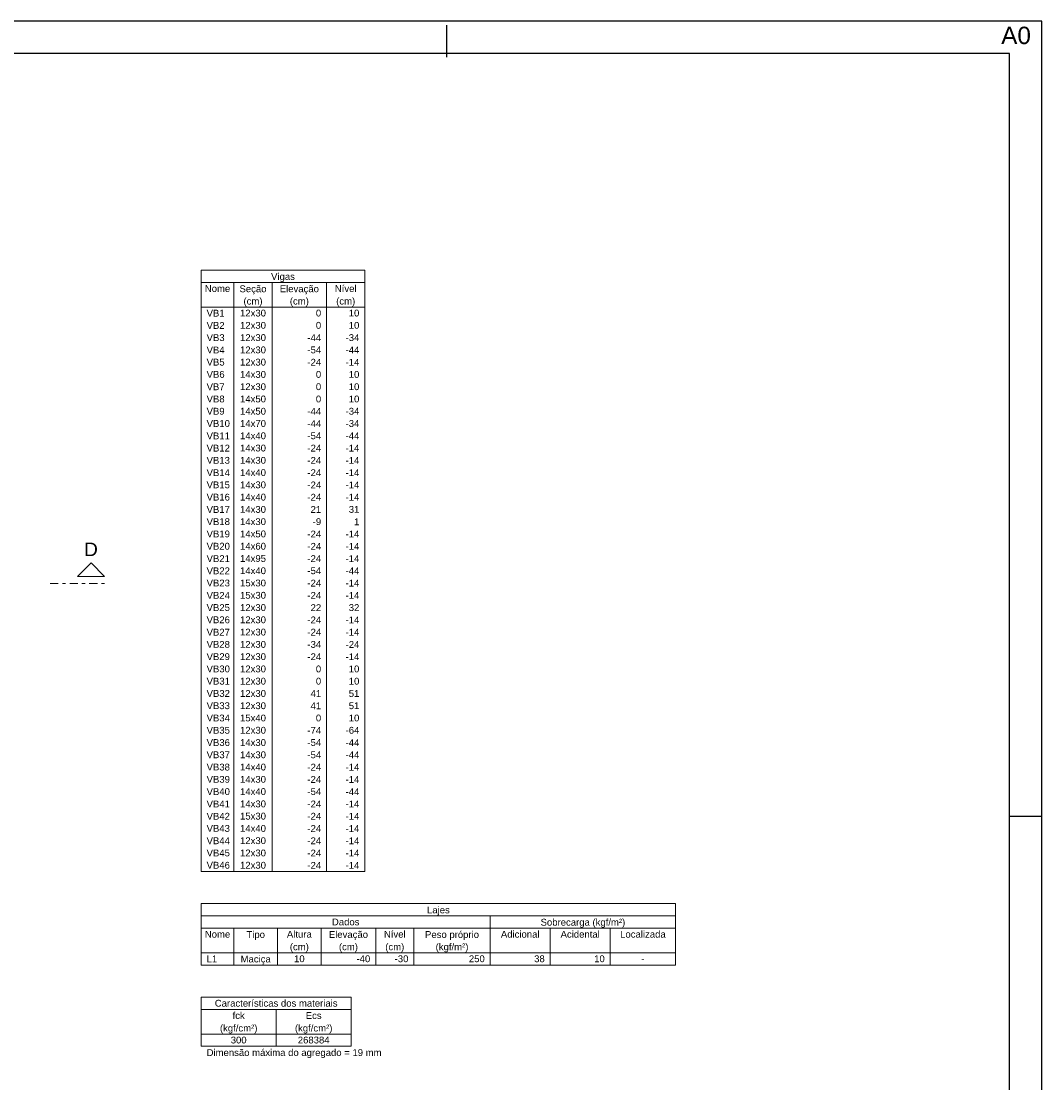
# Model space of a CAD drawing. Header units: millimetres. Extents: x 0 to 119, y 0 to 84.
# Tile 27 of 27: x 87 to 119, y 51 to 84. Entities that reach past the tile are written whole.
import ezdxf

# ---------------------------------------------------------------- set-up
doc = ezdxf.new("R2010")
doc.units = ezdxf.units.MM
doc.header["$MEASUREMENT"] = 0
doc.linetypes.add('DASHDOT', pattern=[2.54, 1.27, -0.635, 0, -0.635])
doc.linetypes.add('NULL', pattern=[0])
doc.layers.add('FO-Cortes', color=9, linetype='DASHDOT', lineweight=5)
doc.layers.add('FO-Textos das vigas', color=7, linetype='Continuous', lineweight=5)
doc.layers.add('SEDUC_MARF', color=1, linetype='Continuous')
doc.layers.add('SEDUC_MARGG', color=7, linetype='Continuous')
doc.styles.add('Arial', font='txt')

msp = doc.modelspace()

# ---------------------------------------------------------------- linework, layer by layer
at = {"layer": 'FO-Cortes', "ltscale": 0.2}
msp.add_line((88.0883, 66.6321), (89.7827, 66.6321), dxfattribs=at)
at = {"layer": 'FO-Cortes', "linetype": 'Continuous', "ltscale": 0.2}
msp.add_lwpolyline([(89.7827, 66.8439), (88.9355, 66.8439), (89.3591, 67.2675), (89.7827, 66.8439)], close=True, dxfattribs=at)
at = {"layer": 'FO-Textos das vigas'}
for p, q in [((92.7827, 76.3636), (97.8659, 76.3636)), ((92.7827, 76.3636), (92.7827, 57.6828)), ((97.8659, 76.3636), (97.8659, 57.6828)), ((92.7827, 75.9824), (97.8659, 75.9824)), ((93.7993, 75.9824), (93.7993, 57.6828)), ((94.9854, 75.9824), (94.9854, 57.6828)), ((96.6798, 75.9824), (96.6798, 57.6828)), ((92.7827, 75.2199), (97.8659, 75.2199)), ((92.7827, 57.6828), (97.8659, 57.6828)), ((92.7827, 56.6828), (107.524, 56.6828)), ((92.7827, 56.6828), (92.7827, 56.3016)), ((107.524, 56.6828), (107.524, 56.3016)), ((92.7827, 56.3016), (107.524, 56.3016)), ((92.7827, 56.3016), (107.524, 56.3016)), ((92.7827, 56.3016), (92.7827, 54.7766)), ((101.763, 56.3016), (101.763, 55.9204)), ((107.524, 56.3016), (107.524, 54.7766)), ((92.7827, 55.9204), (107.524, 55.9204)), ((93.7993, 55.9204), (93.7993, 54.7766)), ((95.1548, 55.9204), (95.1548, 54.7766)), ((96.5104, 55.9204), (96.5104, 54.7766)), ((98.2048, 55.9204), (98.2048, 54.7766)), ((99.3908, 55.9204), (99.3908, 54.7766)), ((101.763, 55.9204), (101.763, 54.7766)), ((103.6268, 55.9204), (103.6268, 54.7766)), ((105.4907, 55.9204), (105.4907, 54.7766)), ((92.7827, 55.1579), (107.524, 55.1579)), ((92.7827, 54.7766), (107.524, 54.7766)), ((92.7827, 53.7766), (97.4423, 53.7766)), ((92.7827, 53.7766), (92.7827, 53.3954)), ((97.4423, 53.7766), (97.4423, 53.3954)), ((92.7827, 53.3954), (97.4423, 53.3954)), ((92.7827, 53.3954), (92.7827, 52.2517)), ((95.1125, 53.3954), (95.1125, 52.2517)), ((97.4423, 53.3954), (97.4423, 52.2517)), ((92.7827, 52.6329), (97.4423, 52.6329)), ((92.7827, 52.2517), (97.4423, 52.2517)), ((92.7827, 52.2517), (97.4423, 52.2517))]:
    msp.add_line(p, q, dxfattribs=at)
at = {"layer": 'SEDUC_MARF'}
for p, q in [((100.4015, 83.9804), (100.4015, 82.9804)), ((117.9, 59.4), (118.9, 59.4))]:
    msp.add_line(p, q, dxfattribs=at)
msp.add_lwpolyline([(118.9, 84.1), (0, 84.1), (0, 0), (118.9, 0)], close=True, dxfattribs=at)
at = {"layer": 'SEDUC_MARGG'}
msp.add_lwpolyline([(2.5, 1), (117.9, 1), (117.9, 83.1), (2.5, 83.1), (2.5, 1)], dxfattribs=at)

# ---------------------------------------------------------------- texts
at = {"layer": 'Defpoints', "linetype": 'NULL', "insert": (117.64, 83.9301), "char_height": 0.54, "width": 5.451037, "attachment_point": 1, "line_spacing_factor": 0.9, "style": 'Arial'}
msp.add_mtext('A0', dxfattribs=at)
at = {"layer": 'FO-Cortes', "linetype": 'NULL', "ltscale": 0.2, "insert": (89.3586, 67.4794), "char_height": 0.4236, "width": 0.837715, "attachment_point": 8, "line_spacing_factor": 0.798, "style": 'Arial'}
msp.add_mtext('D', dxfattribs=at)
at = {"layer": 'FO-Textos das vigas', "linetype": 'NULL', "char_height": 0.2118, "line_spacing_factor": 0.798, "style": 'Arial'}
for s, insert, width, attachment_point in [('Vigas', (95.3246, 75.9976), 1.45085, 8), ('Nome', (93.2906, 75.6855), 1.547139, 8), ('Seção', (94.3926, 75.6156), 1.644561, 8), ('Elevação', (95.8326, 75.6156), 2.385986, 8), ('Nível', (97.2726, 75.6855), 1.321426, 8), ('(cm)', (94.3926, 75.2346), 1.159434, 8), ('(cm)', (95.8326, 75.2346), 1.159434, 8), ('(cm)', (97.2726, 75.2346), 1.159434, 8), ('VB1', (92.9516, 74.9235), 1.096279, 7), ('12x30', (94.3926, 74.9235), 1.580273, 8), ('0', (96.5106, 74.9235), 0.322568, 9), ('10', (97.6966, 74.9235), 0.645137, 9), ('VB2', (92.9516, 74.5425), 1.096279, 7), ('12x30', (94.3926, 74.5425), 1.580273, 8), ('0', (96.5106, 74.5425), 0.322568, 9), ('10', (97.6966, 74.5425), 0.645137, 9), ('VB3', (92.9516, 74.1605), 1.096279, 7), ('12x30', (94.3926, 74.1605), 1.580273, 8), ('-44', (96.5106, 74.1605), 0.838281, 9), ('-34', (97.6966, 74.1605), 0.838281, 9), ('VB4', (92.9516, 73.7795), 1.096279, 7), ('12x30', (94.3926, 73.7795), 1.580273, 8), ('-54', (96.5106, 73.7795), 0.838281, 9), ('-44', (97.6966, 73.7795), 0.838281, 9), ('VB5', (92.9516, 73.3985), 1.096279, 7), ('12x30', (94.3926, 73.3985), 1.580273, 8), ('-24', (96.5106, 73.3985), 0.838281, 9), ('-14', (97.6966, 73.3985), 0.838281, 9), ('VB6', (92.9516, 73.0175), 1.096279, 7), ('14x30', (94.3926, 73.0175), 1.580273, 8), ('0', (96.5106, 73.0175), 0.322568, 9), ('10', (97.6966, 73.0175), 0.645137, 9), ('VB7', (92.9516, 72.6355), 1.096279, 7), ('12x30', (94.3926, 72.6355), 1.580273, 8), ('0', (96.5106, 72.6355), 0.322568, 9), ('10', (97.6966, 72.6355), 0.645137, 9), ('VB8', (92.9516, 72.2545), 1.096279, 7), ('14x50', (94.3926, 72.2545), 1.580273, 8), ('0', (96.5106, 72.2545), 0.322568, 9), ('10', (97.6966, 72.2545), 0.645137, 9), ('VB9', (92.9516, 71.8735), 1.096279, 7), ('14x50', (94.3926, 71.8735), 1.580273, 8), ('-44', (96.5106, 71.8735), 0.838281, 9), ('-34', (97.6966, 71.8735), 0.838281, 9), ('VB10', (92.9516, 71.4925), 1.418848, 7), ('14x70', (94.3926, 71.4925), 1.580273, 8), ('-44', (96.5106, 71.4925), 0.838281, 9), ('-34', (97.6966, 71.4925), 0.838281, 9), ('VB11', (92.9516, 71.1105), 1.418848, 7), ('14x40', (94.3926, 71.1105), 1.580273, 8), ('-54', (96.5106, 71.1105), 0.838281, 9), ('-44', (97.6966, 71.1105), 0.838281, 9), ('VB12', (92.9516, 70.7295), 1.418848, 7), ('14x30', (94.3926, 70.7295), 1.580273, 8), ('-24', (96.5106, 70.7295), 0.838281, 9), ('-14', (97.6966, 70.7295), 0.838281, 9), ('VB13', (92.9516, 70.3485), 1.418848, 7), ('14x30', (94.3926, 70.3485), 1.580273, 8), ('-24', (96.5106, 70.3485), 0.838281, 9), ('-14', (97.6966, 70.3485), 0.838281, 9), ('VB14', (92.9516, 69.9675), 1.418848, 7), ('14x40', (94.3926, 69.9675), 1.580273, 8), ('-24', (96.5106, 69.9675), 0.838281, 9), ('-14', (97.6966, 69.9675), 0.838281, 9), ('VB15', (92.9516, 69.5865), 1.418848, 7), ('14x30', (94.3926, 69.5865), 1.580273, 8), ('-24', (96.5106, 69.5865), 0.838281, 9), ('-14', (97.6966, 69.5865), 0.838281, 9), ('VB16', (92.9516, 69.2045), 1.418848, 7), ('14x40', (94.3926, 69.2045), 1.580273, 8), ('-24', (96.5106, 69.2045), 0.838281, 9), ('-14', (97.6966, 69.2045), 0.838281, 9), ('VB17', (92.9516, 68.8235), 1.418848, 7), ('14x30', (94.3926, 68.8235), 1.580273, 8), ('21', (96.5106, 68.8235), 0.645137, 9), ('31', (97.6966, 68.8235), 0.645137, 9), ('VB18', (92.9516, 68.4425), 1.418848, 7), ('14x30', (94.3926, 68.4425), 1.580273, 8), ('-9', (96.5106, 68.4425), 0.515713, 9), ('1', (97.6966, 68.4425), 0.322568, 9), ('VB19', (92.9516, 68.0615), 1.418848, 7), ('14x50', (94.3926, 68.0615), 1.580273, 8), ('-24', (96.5106, 68.0615), 0.838281, 9), ('-14', (97.6966, 68.0615), 0.838281, 9), ('VB20', (92.9516, 67.6795), 1.418848, 7), ('14x60', (94.3926, 67.6795), 1.580273, 8), ('-24', (96.5106, 67.6795), 0.838281, 9), ('-14', (97.6966, 67.6795), 0.838281, 9), ('VB21', (92.9516, 67.2985), 1.418848, 7), ('14x95', (94.3926, 67.2985), 1.580273, 8), ('-24', (96.5106, 67.2985), 0.838281, 9), ('-14', (97.6966, 67.2985), 0.838281, 9), ('VB22', (92.9516, 66.9175), 1.418848, 7), ('14x40', (94.3926, 66.9175), 1.580273, 8), ('-54', (96.5106, 66.9175), 0.838281, 9), ('-44', (97.6966, 66.9175), 0.838281, 9), ('VB23', (92.9516, 66.5365), 1.418848, 7), ('15x30', (94.3926, 66.5365), 1.580273, 8), ('-24', (96.5106, 66.5365), 0.838281, 9), ('-14', (97.6966, 66.5365), 0.838281, 9), ('VB24', (92.9516, 66.1545), 1.418848, 7), ('15x30', (94.3926, 66.1545), 1.580273, 8), ('-24', (96.5106, 66.1545), 0.838281, 9), ('-14', (97.6966, 66.1545), 0.838281, 9), ('VB25', (92.9516, 65.7735), 1.418848, 7), ('12x30', (94.3926, 65.7735), 1.580273, 8), ('22', (96.5106, 65.7735), 0.645137, 9), ('32', (97.6966, 65.7735), 0.645137, 9), ('VB26', (92.9516, 65.3925), 1.418848, 7), ('12x30', (94.3926, 65.3925), 1.580273, 8), ('-24', (96.5106, 65.3925), 0.838281, 9), ('-14', (97.6966, 65.3925), 0.838281, 9), ('VB27', (92.9516, 65.0115), 1.418848, 7), ('12x30', (94.3926, 65.0115), 1.580273, 8), ('-24', (96.5106, 65.0115), 0.838281, 9), ('-14', (97.6966, 65.0115), 0.838281, 9), ('VB28', (92.9516, 64.6295), 1.418848, 7), ('12x30', (94.3926, 64.6295), 1.580273, 8), ('-34', (96.5106, 64.6295), 0.838281, 9), ('-24', (97.6966, 64.6295), 0.838281, 9), ('VB29', (92.9516, 64.2485), 1.418848, 7), ('12x30', (94.3926, 64.2485), 1.580273, 8), ('-24', (96.5106, 64.2485), 0.838281, 9), ('-14', (97.6966, 64.2485), 0.838281, 9), ('VB30', (92.9516, 63.8675), 1.418848, 7), ('12x30', (94.3926, 63.8675), 1.580273, 8), ('0', (96.5106, 63.8675), 0.322568, 9), ('10', (97.6966, 63.8675), 0.645137, 9), ('VB31', (92.9516, 63.4865), 1.418848, 7), ('12x30', (94.3926, 63.4865), 1.580273, 8), ('0', (96.5106, 63.4865), 0.322568, 9), ('10', (97.6966, 63.4865), 0.645137, 9), ('VB32', (92.9516, 63.1045), 1.418848, 7), ('12x30', (94.3926, 63.1045), 1.580273, 8), ('41', (96.5106, 63.1045), 0.645137, 9), ('51', (97.6966, 63.1045), 0.645137, 9), ('VB33', (92.9516, 62.7235), 1.418848, 7), ('12x30', (94.3926, 62.7235), 1.580273, 8), ('41', (96.5106, 62.7235), 0.645137, 9), ('51', (97.6966, 62.7235), 0.645137, 9), ('VB34', (92.9516, 62.3425), 1.418848, 7), ('15x40', (94.3926, 62.3425), 1.580273, 8), ('0', (96.5106, 62.3425), 0.322568, 9), ('10', (97.6966, 62.3425), 0.645137, 9), ('VB35', (92.9516, 61.9615), 1.418848, 7), ('12x30', (94.3926, 61.9615), 1.580273, 8), ('-74', (96.5106, 61.9615), 0.838281, 9), ('-64', (97.6966, 61.9615), 0.838281, 9), ('VB36', (92.9516, 61.5795), 1.418848, 7), ('14x30', (94.3926, 61.5795), 1.580273, 8), ('-54', (96.5106, 61.5795), 0.838281, 9), ('-44', (97.6966, 61.5795), 0.838281, 9), ('VB37', (92.9516, 61.1985), 1.418848, 7), ('14x30', (94.3926, 61.1985), 1.580273, 8), ('-54', (96.5106, 61.1985), 0.838281, 9), ('-44', (97.6966, 61.1985), 0.838281, 9), ('VB38', (92.9516, 60.8175), 1.418848, 7), ('14x40', (94.3926, 60.8175), 1.580273, 8), ('-24', (96.5106, 60.8175), 0.838281, 9), ('-14', (97.6966, 60.8175), 0.838281, 9), ('VB39', (92.9516, 60.4365), 1.418848, 7), ('14x30', (94.3926, 60.4365), 1.580273, 8), ('-24', (96.5106, 60.4365), 0.838281, 9), ('-14', (97.6966, 60.4365), 0.838281, 9), ('VB40', (92.9516, 60.0555), 1.418848, 7), ('14x40', (94.3926, 60.0555), 1.580273, 8), ('-54', (96.5106, 60.0555), 0.838281, 9), ('-44', (97.6966, 60.0555), 0.838281, 9), ('VB41', (92.9516, 59.6735), 1.418848, 7), ('14x30', (94.3926, 59.6735), 1.580273, 8), ('-24', (96.5106, 59.6735), 0.838281, 9), ('-14', (97.6966, 59.6735), 0.838281, 9), ('VB42', (92.9516, 59.2925), 1.418848, 7), ('15x30', (94.3926, 59.2925), 1.580273, 8), ('-24', (96.5106, 59.2925), 0.838281, 9), ('-14', (97.6966, 59.2925), 0.838281, 9), ('VB43', (92.9516, 58.9115), 1.418848, 7), ('14x40', (94.3926, 58.9115), 1.580273, 8), ('-24', (96.5106, 58.9115), 0.838281, 9), ('-14', (97.6966, 58.9115), 0.838281, 9), ('VB44', (92.9516, 58.5305), 1.418848, 7), ('12x30', (94.3926, 58.5305), 1.580273, 8), ('-24', (96.5106, 58.5305), 0.838281, 9), ('-14', (97.6966, 58.5305), 0.838281, 9), ('VB45', (92.9516, 58.1485), 1.418848, 7), ('12x30', (94.3926, 58.1485), 1.580273, 8), ('-24', (96.5106, 58.1485), 0.838281, 9), ('-14', (97.6966, 58.1485), 0.838281, 9), ('VB46', (92.9516, 57.7675), 1.418848, 7), ('12x30', (94.3926, 57.7675), 1.580273, 8), ('-24', (96.5106, 57.7675), 0.838281, 9), ('-14', (97.6966, 57.7675), 0.838281, 9), ('Lajes', (100.1536, 56.3166), 1.386562, 8), ('Dados', (97.2726, 56.0055), 1.676562, 8), ('Sobrecarga (kgf/m²)', (104.6436, 55.9356), 5.157129, 8), ('Nome', (93.2906, 55.6235), 1.547139, 8), ('Tipo', (94.4766, 55.5536), 1.128281, 8), ('Altura', (95.8326, 55.6235), 1.515137, 8), ('Elevação', (97.3576, 55.5536), 2.385986, 8), ('Nível', (98.7976, 55.6235), 1.321426, 8), ('Peso próprio', (100.5766, 55.5536), 3.288555, 8), ('Adicional', (102.6946, 55.6235), 2.353701, 8), ('Acidental', (104.5586, 55.6235), 2.385986, 8), ('Localizada', (106.5076, 55.6235), 2.773125, 8), ('(cm)', (95.8326, 55.1726), 1.159434, 8), ('(cm)', (97.3576, 55.1726), 1.159434, 8), ('(cm)', (98.7976, 55.1726), 1.159434, 8), ('(kgf/m²)', (100.5766, 55.1726), 1.997432, 8), ('L1', (92.9516, 54.8615), 0.645137, 7), ('Maciça', (94.4766, 54.7916), 1.837139, 8), ('10', (95.8326, 54.8615), 0.645137, 8), ('-40', (98.0356, 54.8615), 0.838281, 9), ('-30', (99.2216, 54.8615), 0.838281, 9), ('250', (101.5936, 54.8615), 0.967705, 9), ('38', (103.4576, 54.8615), 0.645137, 9), ('10', (105.3216, 54.8615), 0.645137, 9), ('-', (106.5076, 54.8615), 0.193145, 8), ('Características dos materiais', (95.1126, 53.4805), 7.477979, 8), ('fck', (93.9476, 53.0985), 0.741143, 8), ('Ecs', (96.2776, 53.0985), 0.966855, 8), ('(kgf/cm²)', (93.9476, 52.6476), 2.287432, 8), ('(kgf/cm²)', (96.2776, 52.6476), 2.287432, 8), ('300', (93.9476, 52.3365), 0.967705, 8), ('268384', (96.2776, 52.3365), 1.93541, 8), ('Dimensão máxima do agregado = 19 mm', (92.9516, 51.8856), 10.654668, 7)]:
    msp.add_mtext(s, dxfattribs=dict(at, insert=insert, width=width, attachment_point=attachment_point))

doc.saveas('drawing.dxf')
